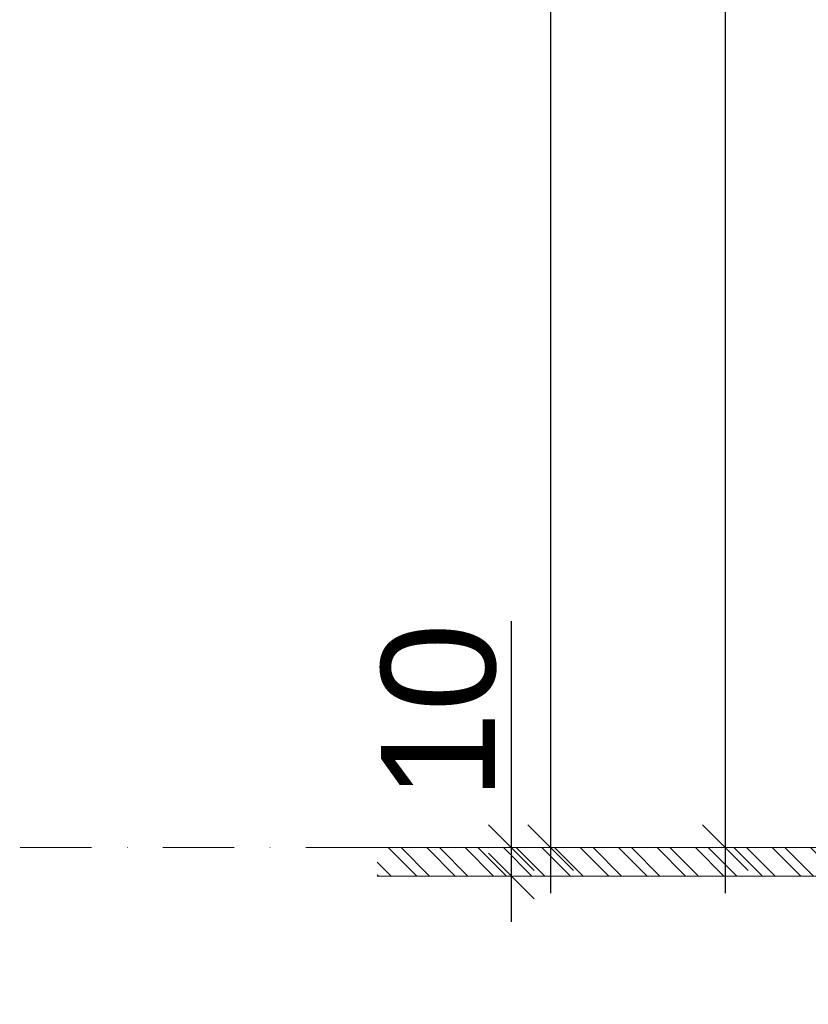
# Model space of a CAD drawing. Header units: millimetres. Extents: x 3652085 to 3778338, y -303702 to -273644.
# Tile 39 of 256: x 3660381 to 3660658, y -282741 to -282395. Entities that reach past the tile are written whole.
import ezdxf

# ---------------------------------------------------------------- set-up
doc = ezdxf.new("R2010")
doc.units = ezdxf.units.MM
doc.header["$PDMODE"] = 34
doc.linetypes.add("0739269_Coupes A-B-C-D-E-E'-F-G-H-I-J-K-L-M_C$0$DASHDOT", pattern=[1, 0.5, -0.25, 0, -0.25])
doc.linetypes.add('HIDDEN2', pattern=[4.7624999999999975, 3.174999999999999, -1.587499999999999])
for name, color, linetype, lineweight in [('DIM-03    (HAUSART)', 111, 'Continuous', 5), ('FINISH-FLOOR   (HAUSART)', 140, 'Continuous', 5), ('SYMBOL-DETAIL    (HAUSART)', 2, 'Continuous', 5)]:
    doc.layers.add(name, color=color, linetype=linetype, lineweight=lineweight)
doc.styles.add('1-20 Eng HA', font='arial.ttf', dxfattribs={"height": 40})
doc.dimstyles.new('1-20 Eng HA', dxfattribs={"dimtxt": 40, "dimasz": 16, "dimexe": 16, "dimexo": 5, "dimgap": 5, "dimtad": 1, "dimdec": 0, "dimlfac": -1, "dimzin": 0, "dimdsep": 46, "dimtxsty": '1-20 Eng HA', "dimblk": 'OBLIQUE', "dimcen": 0.09, "dimdle": 16, "dimclrd": 256, "dimclre": 256, "dimclrt": 256, "dimadec": 0, "dimazin": 0, "dimtfac": 1, "dimtdec": 0, "dimtofl": 0, "dimtmove": 0, "dimatfit": 3, "dimldrblk": 'OBLIQUE', "dimfxl": 1, "dimtolj": 1, "dimtzin": 0, "dimlwe": 0, "dimarcsym": 0})

# ---------------------------------------------------------------- blocks, each defined once
blk = doc.blocks.new('_Oblique')
at = {"color": 0, "linetype": 'ByBlock', "lineweight": -2}
blk.add_line((-0.5, -0.5), (0.5, 0.5), dxfattribs=at)
blk = doc.blocks.new('*D184')
at = {"layer": 'Defpoints', "color": 0, "lineweight": 0, "transparency": 16777216}
for p in [(3660553.757865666, -282685.5591311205), (3660555.690831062, -282685.5591311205), (3660555.690715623, -282695.5601887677, 4.237028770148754e-05)]:
    blk.add_point(p, dxfattribs=at)
at = {"layer": 'DIM-03    (HAUSART)', "lineweight": -2, "transparency": 16777216}
for p, q in [((3660553.757865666, -282685.5591311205), (3660553.757865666, -282606.1621324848)), ((3660553.757865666, -282711.5601887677), (3660553.757865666, -282685.5591311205))]:
    blk.add_line(p, q, dxfattribs=at)
at = {"layer": 'DIM-03    (HAUSART)', "linetype": 'HIDDEN2', "lineweight": 0, "transparency": 16777216}
for p, q in [((3660550.690831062, -282685.5591311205), (3660537.757865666, -282685.5591311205)), ((3660550.690715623, -282695.5601887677), (3660537.757865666, -282695.5601887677))]:
    blk.add_line(p, q, dxfattribs=at)
at = {"layer": 'DIM-03    (HAUSART)', "lineweight": -2, "transparency": 16777216, "xscale": 16, "yscale": 16, "zscale": 16}
for p, rotation in [((3660553.757865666, -282685.5591311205), 90), ((3660553.757865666, -282695.5601887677), 270)]:
    blk.add_blockref('_Oblique', p, dxfattribs=dict(at, rotation=rotation))
at = {"layer": 'DIM-03    (HAUSART)', "transparency": 16777216, "insert": (3660528.334946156, -282637.8606318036), "char_height": 40, "attachment_point": 5, "rotation": 90, "style": '1-20 Eng HA'}
blk.add_mtext('\\A1;10', dxfattribs=at)
blk = doc.blocks.new('*D141')
at = {"layer": 'Defpoints', "color": 0, "lineweight": 0, "transparency": 16777216}
for p in [(3660567.544012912, -280920.6490663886), (3660759.612151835, -280920.6490663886, 4.237028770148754e-05), (3660621.223910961, -282685.5442624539)]:
    blk.add_point(p, dxfattribs=at)
at = {"layer": 'DIM-03    (HAUSART)', "lineweight": -2, "transparency": 16777216}
blk.add_line((3660567.544012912, -282701.5442624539), (3660567.544012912, -280904.6490663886), dxfattribs=at)
at = {"layer": 'DIM-03    (HAUSART)', "linetype": 'HIDDEN2', "lineweight": 0, "transparency": 16777216}
for p, q in [((3660754.612151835, -280920.6490663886), (3660551.544012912, -280920.6490663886)), ((3660616.223910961, -282685.5442624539), (3660551.544012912, -282685.5442624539))]:
    blk.add_line(p, q, dxfattribs=at)
at = {"layer": 'DIM-03    (HAUSART)', "lineweight": -2, "transparency": 16777216, "xscale": 16, "yscale": 16, "zscale": 16}
for p, rotation in [((3660567.544012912, -280920.6490663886), 90), ((3660567.544012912, -282685.5442624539), 270)]:
    blk.add_blockref('_Oblique', p, dxfattribs=dict(at, rotation=rotation))
at = {"layer": 'DIM-03    (HAUSART)', "transparency": 16777216, "insert": (3660542.121093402, -281803.0966644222), "char_height": 40, "attachment_point": 5, "rotation": 90, "style": '1-20 Eng HA'}
blk.add_mtext('\\A1;1765', dxfattribs=at)
blk = doc.blocks.new('*D142')
at = {"layer": 'Defpoints', "color": 0, "lineweight": 0, "transparency": 16777216}
for p in [(3660648.608184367, -281785.5443027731), (3660621.223910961, -282685.5442624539), (3660628.800829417, -282685.5442624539)]:
    blk.add_point(p, dxfattribs=at)
at = {"layer": 'DIM-03    (HAUSART)', "lineweight": -2, "transparency": 16777216}
blk.add_line((3660628.800829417, -281769.5443027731), (3660628.800829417, -282701.5442624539), dxfattribs=at)
at = {"layer": 'DIM-03    (HAUSART)', "linetype": 'HIDDEN2', "lineweight": 0, "transparency": 16777216}
for p, q in [((3660643.608184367, -281785.5443027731), (3660612.800829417, -281785.5443027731)), ((3660626.223910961, -282685.5442624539), (3660644.800829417, -282685.5442624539))]:
    blk.add_line(p, q, dxfattribs=at)
at = {"layer": 'DIM-03    (HAUSART)', "lineweight": -2, "transparency": 16777216, "xscale": 16, "yscale": 16, "zscale": 16}
for p, rotation in [((3660628.800829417, -281785.5443027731), 90), ((3660628.800829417, -282685.5442624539), 270)]:
    blk.add_blockref('_Oblique', p, dxfattribs=dict(at, rotation=rotation))
at = {"layer": 'DIM-03    (HAUSART)', "transparency": 16777216, "insert": (3660603.377909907, -282235.5442826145), "char_height": 40, "attachment_point": 5, "rotation": 90, "style": '1-20 Eng HA'}
blk.add_mtext('\\A1;900', dxfattribs=at)

msp = doc.modelspace()

# ---------------------------------------------------------------- hatches: boundary and pattern name
at = {"layer": 'FINISH-FLOOR   (HAUSART)'}
h = msp.add_hatch(dxfattribs=at)
h.set_pattern_fill('ANSI32', color=256, angle=90)
h.set_pattern_definition([(135, (-22557342.91298188, -7472112.307219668), (-6.735192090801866, -6.735192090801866), []), (135, (-22557342.91298188, -7472107.817089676), (-6.735192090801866, -6.735192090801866), [])])
h.paths.add_polyline_path([(3660760.171758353, -282695.5641813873), (3660760.171758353, -282685.5613948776), (3660506.614939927, -282685.568025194), (3660506.614939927, -282695.561416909)])

# ---------------------------------------------------------------- linework, layer by layer
at = {"layer": 'DIM-03    (HAUSART)', "color": 5, "linetype": "0739269_Coupes A-B-C-D-E-E'-F-G-H-I-J-K-L-M_C$0$DASHDOT", "ltscale": 50, "elevation": 302371.0229137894}
msp.add_lwpolyline([(3660506.614939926, -282685.5430192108), (3660176.067558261, -282685.5430192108)], dxfattribs=at)
at = {"layer": 'FINISH-FLOOR   (HAUSART)'}
for points, elevation in [([(3660760.277085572, -282685.5614926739), (3660506.614939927, -282685.5585646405)], 302371.0228714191), ([(3660506.614939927, -282695.5598679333), (3660760.171758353, -282695.5615255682)], 302371.0229137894)]:
    msp.add_lwpolyline(points, dxfattribs=dict(at, elevation=elevation))
at = {"layer": 'SYMBOL-DETAIL    (HAUSART)', "color": 171, "ltscale": 0.5, "elevation": 302371.0229145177}
msp.add_lwpolyline([(3660506.500403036, -283256.1452762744, 12, 12, 0), (3660506.557503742, -283136.4683074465, 0, 0, 0), (3660506.557503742, -281278.9737820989, 0, 0, 0), (3660594.924402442, -281252.1560454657, 0, 0, 0), (3660418.190605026, -281228.580799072, 0, 0, 0), (3660506.712410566, -281205.2347909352, 0, 0, 0), (3660506.490466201, -279364.4779426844, 12, 12, 0), (3660506.490466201, -279244.8019169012, 0, 0, 0)], format="xyseb", dxfattribs=at)

# ---------------------------------------------------------------- dimensions: what is measured, and where the dimension line sits
at = {"layer": 'DIM-03    (HAUSART)'}
for base, p1, p2, picture, middle in [((3660567.544012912, -280920.6490663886, 302371.0228714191), (3660621.223910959, -282685.5442624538, 302371.0228714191), (3660759.612151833, -280920.6490663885, 302371.0229137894), '*D141', (3660542.121093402, -281803.0966644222, 302371.0228714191)), ((3660628.800829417, -282685.5442624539, 302371.0228714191), (3660648.608184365, -281785.544302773, 302371.0228714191), (3660621.223910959, -282685.5442624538, 302371.0228714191), '*D142', (3660603.377909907, -282235.5442826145, 302371.0228714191)), ((3660553.757865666, -282685.5591311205, 302371.0228714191), (3660555.690715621, -282695.5601887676, 302371.0229137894), (3660555.690831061, -282685.5591311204, 302371.0228714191), '*D184', (3660528.334946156, -282637.8606318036, 302371.0228714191))]:
    dim = msp.add_linear_dim(base=base, p1=p1, p2=p2, angle=90, dimstyle='1-20 Eng HA', dxfattribs=at)
    dim.commit()
    dim.dimension.update_dxf_attribs({"geometry": picture, "text_midpoint": middle})

doc.saveas('drawing.dxf')
